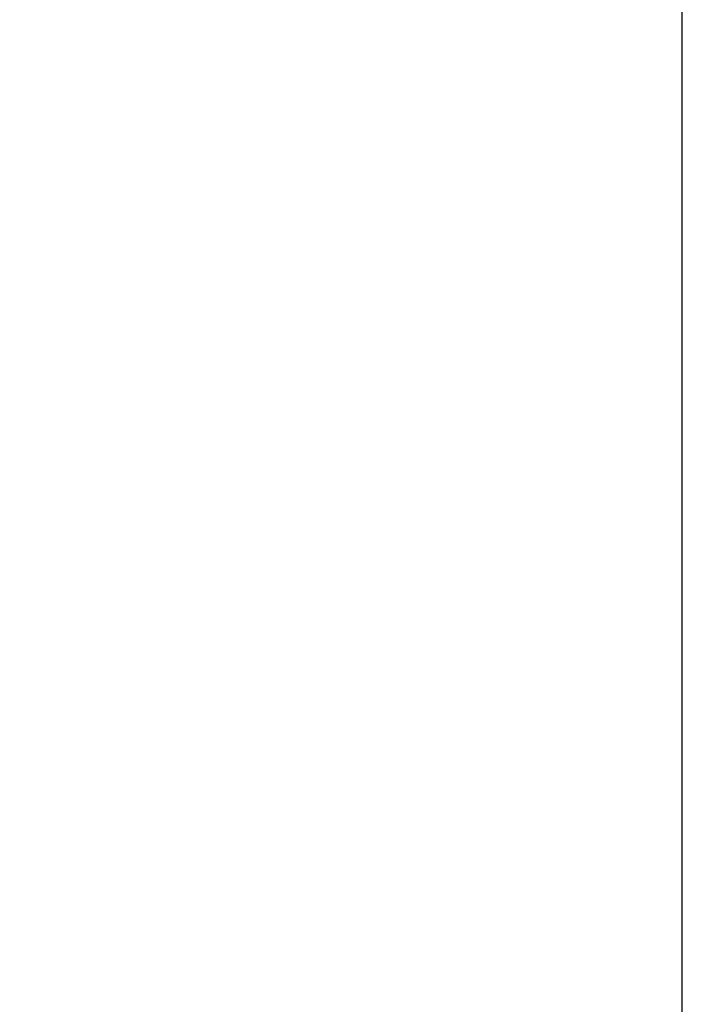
# Model space of a CAD drawing. Extents: x -264238 to -24649, y 31125 to 167795.
# Tile 48 of 256: x -190776.15 to -190772.38, y 72215.28 to 72220.87. Entities that reach past the tile are written whole.
import ezdxf

# ---------------------------------------------------------------- set-up
doc = ezdxf.new("R2010")
doc.units = 0
doc.header["$MEASUREMENT"] = 0
doc.linetypes.add('Krawędzie ukryte', pattern=[150, 100, -50])
doc.layers.add('Arch ściany nośne', color=7, linetype='Continuous')
for name, color, linetype, lineweight in [('Arch ściany nośne_Nr_Pióra__21', 7, 'Continuous', 9), ('Arch ściany nośne_Nr_Pióra__27', 7, 'Continuous', 30), ('INWENT.ŚCIANY_Nr_Pióra__5', 7, 'Continuous', 13)]:
    doc.layers.add(name, color=color, linetype=linetype, lineweight=lineweight)

# ---------------------------------------------------------------- blocks, each defined once
blk = doc.blocks.new('Ściana_4', base_point=(-190772.3803, 71344.8516))
at = {"layer": 'Arch ściany nośne_Nr_Pióra__21', "linetype": 'Continuous'}
h = blk.add_hatch(dxfattribs=at)
h.set_pattern_fill('Common_Brick', color=256, style=0, pattern_type=2)
h.set_pattern_definition([(45, (0, 0), (-91.92388, 91.92388), [])])
h.paths.add_polyline_path([(-190772.3803, 71344.8516), (-190772.3803, 72224.8516), (-190952.3803, 72224.8516), (-190952.3803, 71344.8516)], flags=0)
at = {"layer": 'Arch ściany nośne_Nr_Pióra__27', "linetype": 'Continuous'}
blk.add_line((-190772.3803, 71344.8516), (-190772.3803, 72224.8516), dxfattribs=at)

msp = doc.modelspace()

# ---------------------------------------------------------------- linework, layer by layer
at = {"layer": 'INWENT.ŚCIANY_Nr_Pióra__5', "linetype": 'Krawędzie ukryte'}
msp.add_line((-190772.3803, 71344.8516), (-190772.3803, 72224.8516), dxfattribs=at)

# ---------------------------------------------------------------- block references
at = {"layer": 'Arch ściany nośne'}
msp.add_blockref('Ściana_4', (-190772.3803, 71344.8516), dxfattribs=at)

doc.saveas('drawing.dxf')
